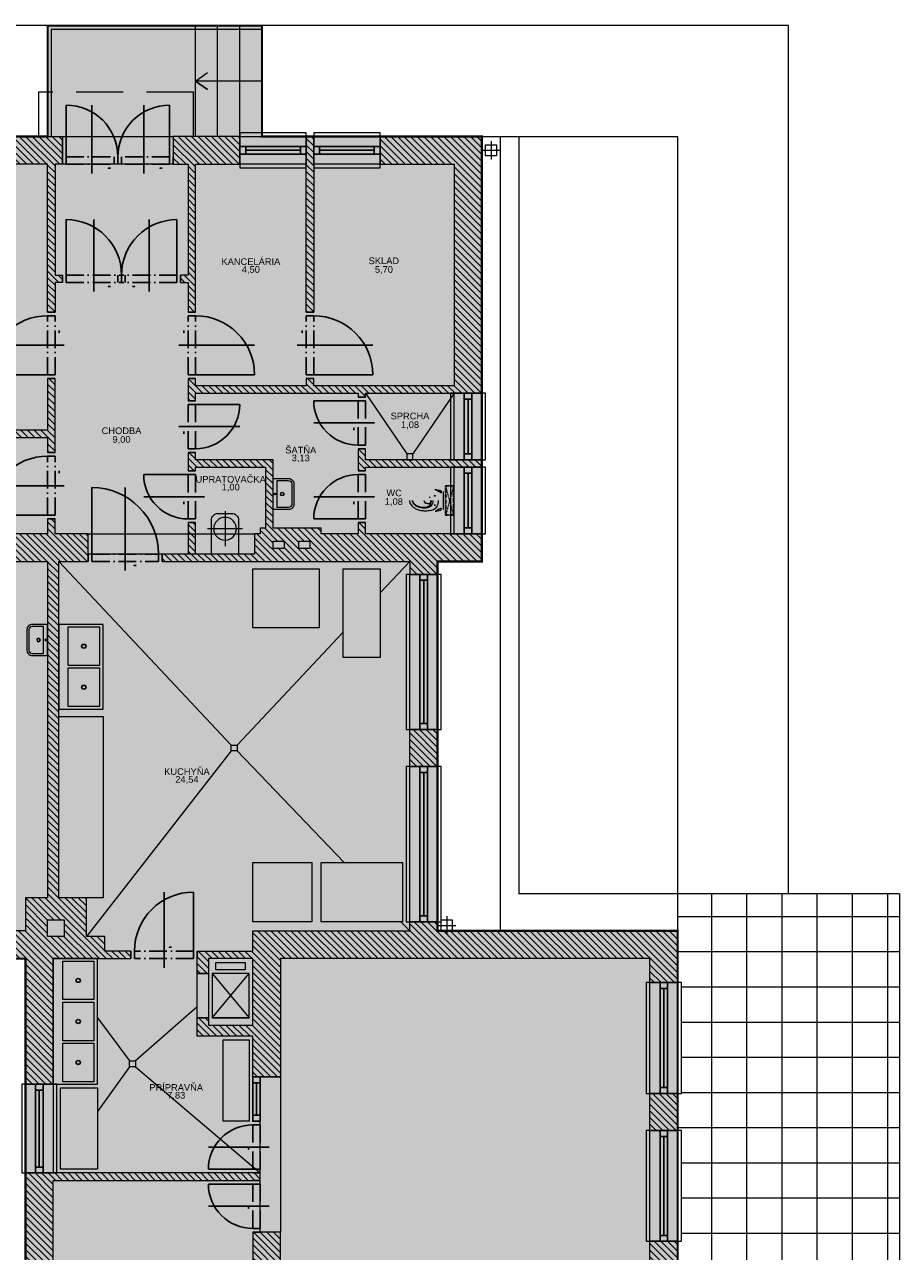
# Model space of a CAD drawing. Header units: millimetres. Extents: x 371321 to 690386, y -299082 to -101508.
# Tile 20 of 38: x 422388 to 434225, y -162139 to -145537. Entities that reach past the tile are written whole.
import ezdxf
from ezdxf.enums import TextEntityAlignment as Align

# ---------------------------------------------------------------- set-up
doc = ezdxf.new("R2010")
doc.units = ezdxf.units.MM
doc.header["$LTSCALE"] = 10
doc.header["$MEASUREMENT"] = 0
for name, pattern in [('ACAD_ISO03W100', [30, 12, -18]), ('ACAD_ISO10W100', [18, 12, -3, 0, -3]), ('DASHED', [19.05, 12.7, -6.35])]:
    doc.linetypes.add(name, pattern=pattern)
doc.layers.add('A47_ZARIADOVACKY_sanita', color=221, linetype='Continuous', lineweight=5)
doc.styles.add('ARIAL', font='arial.ttf')
doc.styles.add('ISOCP', font='isocp.shx', dxfattribs={"width": 0.9})

# ---------------------------------------------------------------- blocks, each defined once
blk = doc.blocks.new('*U19')
for points in [[(-1420, 0), (-1500, 0), (-1500, 100), (-1420, 100)], [(0, 0), (-80, 0), (-80, 100), (0, 100)]]:
    blk.add_lwpolyline(points, close=True)
for points in [[(-1420, 100), (-80, 100)], [(-1420, 50), (-80, 50)], [(-1420, 0), (-80, 0)]]:
    blk.add_lwpolyline(points)
blk = doc.blocks.new('*U14')
for points in [[(-1120, 0), (-1200, 0), (-1200, 100), (-1120, 100)], [(0, 0), (-80, 0), (-80, 100), (0, 100)]]:
    blk.add_lwpolyline(points, close=True)
for points in [[(-1120, 100), (-80, 100)], [(-1120, 50), (-80, 50)], [(-1120, 0), (-80, 0)]]:
    blk.add_lwpolyline(points)
blk = doc.blocks.new('*U8')
for p, q in [((0, 600), (0, 0)), ((300, -224), (300, 600)), ((-50, 0), (-50, -100)), ((0, 0), (0, -100)), ((600, 0), (600, -100)), ((650, 0), (650, -100))]:
    blk.add_line(p, q)
at = {"linetype": 'ACAD_ISO10W100', "ltscale": 2}
for p, q in [((0, 0), (600, 0)), ((0, -100), (600, -100))]:
    blk.add_line(p, q, dxfattribs=at)
blk.add_lwpolyline([(300, 55), (330, 55), (330, 55), (300, 55)], close=True)
blk.add_arc((0, 0), 600, 0, 90)
blk = doc.blocks.new('*U9')
for p, q in [((-300, -224), (-300, 600)), ((0, 600), (0, 0)), ((0, 0), (0, -100)), ((50, 0), (50, -100)), ((-650, 0), (-650, -100)), ((-600, 0), (-600, -100))]:
    blk.add_line(p, q)
at = {"linetype": 'ACAD_ISO10W100', "ltscale": 2}
for p, q in [((0, 0), (-600, 0)), ((0, -100), (-600, -100))]:
    blk.add_line(p, q, dxfattribs=at)
blk.add_lwpolyline([(-300, 55), (-270, 55), (-270, 55), (-300, 55)], close=True)
blk.add_arc((0, 0), 600, 90, 180)
blk = doc.blocks.new('*U27')
for points in [[(-820, 0), (-900, 0), (-900, 100), (-820, 100)], [(0, 0), (-80, 0), (-80, 100), (0, 100)]]:
    blk.add_lwpolyline(points, close=True)
for points in [[(-820, 100), (-80, 100)], [(-820, 50), (-80, 50)], [(-820, 0), (-80, 0)]]:
    blk.add_lwpolyline(points)
blk = doc.blocks.new('*U18')
for points in [[(-2020, 0), (-2100, 0), (-2100, 100), (-2020, 100)], [(0, 0), (-80, 0), (-80, 100), (0, 100)]]:
    blk.add_lwpolyline(points, close=True)
for points in [[(-2020, 100), (-80, 100)], [(-2020, 50), (-80, 50)], [(-2020, 0), (-80, 0)]]:
    blk.add_lwpolyline(points)
blk = doc.blocks.new('*U10')
for p, q in [((0, 800), (0, 0)), ((400, -224), (400, 800)), ((-50, 0), (-50, -100)), ((0, 0), (0, -100)), ((800, 0), (800, -100)), ((850, 0), (850, -100))]:
    blk.add_line(p, q)
at = {"linetype": 'ACAD_ISO10W100', "ltscale": 2}
for p, q in [((0, 0), (800, 0)), ((0, -100), (800, -100))]:
    blk.add_line(p, q, dxfattribs=at)
blk.add_lwpolyline([(300, 55), (330, 55), (330, 55), (300, 55)], close=True)
blk.add_arc((0, 0), 800, 0, 90)
blk = doc.blocks.new('*U28')
for p, q in [((-300, -224), (-300, 600)), ((0, 600), (0, 0)), ((0, 0), (0, -100)), ((50, 0), (50, -100)), ((-650, 0), (-650, -100)), ((-600, 0), (-600, -100))]:
    blk.add_line(p, q)
at = {"linetype": 'ACAD_ISO10W100', "ltscale": 2}
for p, q in [((0, 0), (-600, 0)), ((0, -100), (-600, -100))]:
    blk.add_line(p, q, dxfattribs=at)
blk.add_lwpolyline([(-400, 55), (-370, 55), (-370, 55), (-400, 55)], close=True)
blk.add_arc((0, 0), 600, 90, 180)
blk = doc.blocks.new('*U29')
for p, q in [((0, 600), (0, 0)), ((300, -224), (300, 600)), ((-50, 0), (-50, -100)), ((0, 0), (0, -100)), ((600, 0), (600, -100)), ((650, 0), (650, -100))]:
    blk.add_line(p, q)
at = {"linetype": 'ACAD_ISO10W100', "ltscale": 2}
for p, q in [((0, 0), (600, 0)), ((0, -100), (600, -100))]:
    blk.add_line(p, q, dxfattribs=at)
blk.add_lwpolyline([(200, 55), (230, 55), (230, 55), (200, 55)], close=True)
blk.add_arc((0, 0), 600, 0, 90)
blk = doc.blocks.new('*U30')
for p, q in [((-300, 224), (-300, -600)), ((-650, 0), (-650, 100)), ((-600, 0), (-600, 100)), ((0, 0), (0, 100)), ((0, -600), (0, 0)), ((50, 0), (50, 100))]:
    blk.add_line(p, q)
at = {"linetype": 'ACAD_ISO10W100', "ltscale": 2}
for p, q in [((0, 100), (-600, 100)), ((0, 0), (-600, 0))]:
    blk.add_line(p, q, dxfattribs=at)
blk.add_lwpolyline([(-400, 155), (-370, 155), (-370, 155), (-400, 155)], close=True)
blk.add_arc((0, 0), 600, 180, 270)
blk = doc.blocks.new('*U31')
for p, q in [((-300, -224), (-300, 600)), ((0, 600), (0, 0)), ((0, 0), (0, -100)), ((50, 0), (50, -100)), ((-650, 0), (-650, -100)), ((-600, 0), (-600, -100))]:
    blk.add_line(p, q)
at = {"linetype": 'ACAD_ISO10W100', "ltscale": 2}
for p, q in [((0, 0), (-600, 0)), ((0, -100), (-600, -100))]:
    blk.add_line(p, q, dxfattribs=at)
blk.add_lwpolyline([(-400, 55), (-370, 55), (-370, 55), (-400, 55)], close=True)
blk.add_arc((0, 0), 600, 90, 180)
blk = doc.blocks.new('*U32')
for p, q in [((-450, 224), (-450, -900)), ((-950, 0), (-950, 100)), ((-900, 0), (-900, 100)), ((0, 0), (0, 100)), ((0, -900), (0, 0)), ((50, 0), (50, 100))]:
    blk.add_line(p, q)
at = {"linetype": 'ACAD_ISO10W100', "ltscale": 2}
for p, q in [((0, 100), (-900, 100)), ((0, 0), (-900, 0))]:
    blk.add_line(p, q, dxfattribs=at)
blk.add_lwpolyline([(-600, 155), (-570, 155), (-570, 155), (-600, 155)], close=True)
blk.add_arc((0, 0), 900, 180, 270)
blk = doc.blocks.new('*U23')
for p, q in [((-400, 224), (-400, -800)), ((-850, 0), (-850, 100)), ((-800, 0), (-800, 100)), ((0, 0), (0, 100)), ((0, -800), (0, 0)), ((50, 0), (50, 100))]:
    blk.add_line(p, q)
at = {"linetype": 'ACAD_ISO10W100', "ltscale": 2}
for p, q in [((0, 100), (-800, 100)), ((0, 0), (-800, 0))]:
    blk.add_line(p, q, dxfattribs=at)
blk.add_lwpolyline([(-600, 155), (-570, 155), (-570, 155), (-600, 155)], close=True)
blk.add_arc((0, 0), 800, 180, 270)
blk = doc.blocks.new('*U35')
for p, q in [((-375, 224), (-375, -750)), ((-800, 0), (-800, 100)), ((-750, 0), (-750, 100)), ((0, 0), (0, 100)), ((0, -750), (0, 0)), ((50, 0), (50, 100))]:
    blk.add_line(p, q)
at = {"linetype": 'ACAD_ISO10W100', "ltscale": 2}
for p, q in [((0, 100), (-750, 100)), ((0, 0), (-750, 0))]:
    blk.add_line(p, q, dxfattribs=at)
blk.add_lwpolyline([(-600, 155), (-570, 155), (-570, 155), (-600, 155)], close=True)
blk.add_arc((0, 0), 750, 180, 270)
blk = doc.blocks.new('*U36')
for p, q in [((-350, 224), (-350, -700)), ((-750, 0), (-750, 100)), ((-700, 0), (-700, 100)), ((0, 0), (0, 100)), ((0, -700), (0, 0)), ((50, 0), (50, 100))]:
    blk.add_line(p, q)
at = {"linetype": 'ACAD_ISO10W100', "ltscale": 2}
for p, q in [((0, 100), (-700, 100)), ((0, 0), (-700, 0))]:
    blk.add_line(p, q, dxfattribs=at)
blk.add_lwpolyline([(-600, 155), (-570, 155), (-570, 155), (-600, 155)], close=True)
blk.add_arc((0, 0), 700, 180, 270)
blk = doc.blocks.new('*U37')
for p, q in [((350, 224), (350, -700)), ((-50, 0), (-50, 100)), ((0, 0), (0, 100)), ((0, -700), (0, 0)), ((700, 0), (700, 100)), ((750, 0), (750, 100))]:
    blk.add_line(p, q)
at = {"linetype": 'ACAD_ISO10W100', "ltscale": 2}
for p, q in [((0, 100), (700, 100)), ((0, 0), (700, 0))]:
    blk.add_line(p, q, dxfattribs=at)
blk.add_lwpolyline([(100, 155), (130, 155), (130, 155), (100, 155)], close=True)
blk.add_arc((0, 0), 700, 270, 0)
blk = doc.blocks.new('*U34')
for points in [[(-520, 0), (-600, 0), (-600, 100), (-520, 100)], [(0, 0), (-80, 0), (-80, 100), (0, 100)]]:
    blk.add_lwpolyline(points, close=True)
for points in [[(-520, 100), (-80, 100)], [(-520, 50), (-80, 50)], [(-520, 0), (-80, 0)]]:
    blk.add_lwpolyline(points)
blk = doc.blocks.new('Popis miestnosti')
at = {"ltscale": 30, "style": 'ARIAL'}
blk.add_attdef('CISLO', text='', height=180, dxfattribs=at).set_placement((0, -120), align=Align.MIDDLE)
at = {"ltscale": 30, "style": 'ISOCP', "width": 0.9}
for tag, p in [('MIESTNOST', (0, -308)), ('PLOCHA', (0, -433))]:
    blk.add_attdef(tag, text='', height=90, dxfattribs=at).set_placement(p, align=Align.MIDDLE)
blk = doc.blocks.new('upr')
at = {"layer": 'A47_ZARIADOVACKY_sanita', "ltscale": 30}
for p, q in [((82484, 193704), (82484, 193231)), ((82248, 193468), (82721, 193468))]:
    blk.add_line(p, q, dxfattribs=at)
blk.add_lwpolyline([(82668, 193126), (82668, 193585, 0.414214), (82576, 193676), (82393, 193676, 0.414214), (82301, 193585), (82301, 193126)], format="xyb", close=True, dxfattribs=at)
blk.add_circle((82484, 193468), 154, dxfattribs=at)
blk = doc.blocks.new('wc ONE all')
at = {"layer": 'A47_ZARIADOVACKY_sanita', "linetype": 'ACAD_ISO03W100', "ltscale": 0.05}
for p, q in [((140, 240), (10, -240)), ((140, -240), (10, 240))]:
    blk.add_line(p, q, dxfattribs=at)
at = {"layer": 'A47_ZARIADOVACKY_sanita'}
for p, q in [((-255.890457, 52.606141), (-273.256073, 52.603425)), ((-165.122986, 77.437424), (-187.622986, 77.437424)), ((-176.372986, 88.687424), (-176.372986, 66.187424)), ((-70.130188, 161.54052), (-70.130188, 133.461586)), ((-70.130188, 161.54052), (-70.130188, 133.461586)), ((-30, -150.59272), (-30, 150.59272)), ((-255.890457, -52.606123), (-273.256073, -52.603403)), ((-255.890457, -52.606123), (-273.256073, -52.603403)), ((-165.122986, -77.437408), (-187.622986, -77.437408)), ((-176.372986, -66.187408), (-176.372986, -88.687408)), ((-70.130188, -161.540504), (-70.130188, -133.46157))]:
    blk.add_line(p, q, dxfattribs=at)
at = {"layer": 'A47_ZARIADOVACKY_sanita', "linetype": 'ACAD_ISO03W100', "ltscale": 0.06}
blk.add_lwpolyline([(0, -250), (150, -250), (150, 250), (0, 250)], close=True, dxfattribs=at)
at = {"layer": 'A47_ZARIADOVACKY_sanita', "linetype": 'ACAD_ISO03W100', "ltscale": 0.04}
blk.add_lwpolyline([(10, -240), (140, -240), (140, 240), (10, 240)], close=True, dxfattribs=at)
at = {"layer": 'A47_ZARIADOVACKY_sanita'}
for points in [[(-170.130188, 182.158577), (-169.027237, 183.049736), (-165.858551, 183.308434), (-160.843307, 183.002297), (-154.212585, 182.18322)], [(-169.317169, 180.879052), (-169.766373, 181.355523), (-170.03862, 181.782616), (-170.130188, 182.158577)], [(-154.212585, 173.107384), (-160.998886, 176.052803), (-166.16156, 178.703011), (-169.317169, 180.879052)], [(-154.212585, 182.18322), (-129.738174, 178.040169), (-104.034531, 172.450417), (-77.955353, 165.231011)], [(-77.955353, 133.308831), (-103.347336, 148.648583), (-129.032776, 161.976204), (-154.212585, 173.107384)], [(-70.130188, 161.54052), (-71.249313, 162.546059), (-74.141067, 163.888787), (-78.130188, 165.285729)], [(-78.130188, 133.423409), (-77.846924, 133.238961), (-77.56105, 133.059166), (-77.272797, 132.884453)], [(-77.272797, 132.884453), (-73.556702, 131.327004), (-71.048752, 131.57444), (-70.130188, 133.461586)], [(-169.317169, -180.879036), (-169.766373, -181.355491), (-170.03862, -181.782585), (-170.130188, -182.158561)], [(-170.130188, -182.158561), (-169.027237, -183.049705), (-165.858551, -183.308418), (-160.843307, -183.002265), (-154.212585, -182.183204)], [(-154.212585, -173.107368), (-160.998886, -176.052787), (-166.16156, -178.702995), (-169.317169, -180.879036)], [(-77.955353, -133.308815), (-103.347336, -148.648567), (-129.032776, -161.976188), (-154.212585, -173.107368)], [(-154.212585, -182.183204), (-129.738174, -178.040153), (-104.034531, -172.450386), (-77.955353, -165.230995)], [(-78.130188, -133.423393), (-77.846924, -133.238937), (-77.56105, -133.059143), (-77.272797, -132.884437)], [(-70.130188, -161.540504), (-71.249313, -162.546043), (-74.141067, -163.888771), (-78.130188, -165.285713)], [(-77.272797, -132.884437), (-73.556702, -131.32698), (-71.048752, -131.574417), (-70.130188, -133.46157)]]:
    blk.add_lwpolyline(points, dxfattribs=at)
blk.add_circle((-176.372986, 77.437424), 7.5, dxfattribs=at)
for centre, radius, start, end in [((-316.598633, 0.00001), 43.942142, 179.9999960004, 230.6836779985), ((-316.598633, 0.00001), 43.942142, 179.9999960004, 230.6836779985), ((-480.153778, 0.00001), 236.657623, 348.7506870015, 0.0000000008), ((-480.153778, 0.00001), 236.657623, 348.7506870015, 0.0000000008), ((-358.416656, 0.00001), 127.985931, 343.4479829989, 0.0000000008), ((-492.211365, 0.000012), 113.878433, 180.0000909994, 212.1136400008), ((-424.078278, 42.762307), 194.319336, 212.1136400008, 233.1234399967), ((-492.211365, 0.000012), 68.878433, 180.0001019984, 212.1136739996), ((-492.211365, 0.000012), 61.33696, 180.0000679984, 212.1136669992), ((-424.078278, 42.762314), 149.319321, 212.1136510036, 233.1234399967), ((-424.078278, 42.762307), 141.777832, 212.1136470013, 233.1234360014), ((-377.183289, 105.273705), 272.465393, 233.1232069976, 244.0386580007), ((-377.183289, 105.273705), 272.465393, 233.1232069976, 244.0386580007), ((-377.183289, 105.273705), 227.465393, 233.1231919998, 253.6242679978), ((-377.183289, 105.273705), 219.923935, 233.1233899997, 239.863861), ((-352.092804, 156.805214), 329.780609, 244.0386730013, 266.1574330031), ((-365.016876, 149.546929), 264.580261, 242.3995440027, 272.4943159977), ((-356.918121, 174.236824), 299.34436, 253.6242600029, 276.5919039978), ((-324.683838, 564.887825), 738.782654, 266.1574169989, 269.0544279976), ((-361.03421, 58.12352), 173.070129, 272.4944529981, 288.0508580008), ((-299.81842, 20.48948), 70.426003, 230.6835779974, 258.5331500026), ((-299.81842, 20.48948), 70.425995, 230.6836009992, 258.533173), ((-328.631378, 325.698098), 499.560364, 269.0544279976, 280.2865450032), ((-328.631378, 325.698098), 499.560364, 269.0544279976, 280.2865450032), ((-344.885834, 70.117035), 194.531693, 276.5919270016, 293.1559749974), ((-273.256073, 151.436394), 204.039795, 258.5331340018, 269.9999010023), ((-273.256073, 151.436394), 204.039795, 258.5331340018, 269.9999010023), ((-345.923889, 11.758568), 124.305099, 288.0507199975, 306.571465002), ((-331.199036, -8.089084), 99.591743, 306.5715329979, 343.4480290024), ((-308.230347, -15.588206), 101.316711, 293.156075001, 341.7274019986), ((-255.889206, -44.606123), 8.000015, 269.9909969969, 348.7507319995), ((-255.889206, -44.606123), 8.000015, 269.9910129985, 348.7507319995), ((-276.263809, 37.155526), 206.304169, 280.2866589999, 295.085709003), ((-355.44046, 0.000006), 151.033783, 341.7273710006, 359.9999849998), ((-237.697922, -45.227571), 115.340988, 295.0856630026, 326.1162410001), ((-269.672165, -23.75494), 153.856232, 326.1162410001, 345.8050539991), ((-363.768982, 0.046383), 250.916595, 345.8050539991, 359.9893950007)]:
    blk.add_arc(centre, radius, start, end, dxfattribs=at)
blk = doc.blocks.new('ghjm')
at = {"layer": 'A47_ZARIADOVACKY_sanita', "ltscale": 30}
for points in [[(181596, -1340), (181596, -920), (181806, -920, -0.414214), (181876, -990), (181876, -1270, -0.414214), (181806, -1340)], [(181652, -1312), (181652, -948), (181806, -948, -0.414214), (181848, -990), (181848, -1270, -0.414214), (181806, -1312)]]:
    blk.add_lwpolyline(points, format="xyb", close=True, dxfattribs=at)
at = {"layer": 'A47_ZARIADOVACKY_sanita'}
for centre, radius in [((181624, -1130), 10), ((181719, -1130), 25), ((181719, -1130), 20)]:
    blk.add_circle(centre, radius, dxfattribs=at)
blk = doc.blocks.new('Podklad')
at = {"lineweight": 0}
h = blk.add_hatch(dxfattribs=at)
h.set_pattern_fill('DOTS', color=252, scale=120, angle=321)
h.set_pattern_definition([(321, (0, 0), (193.90869, 88.10354), [0, -190.5])])
h.paths.add_polyline_path([(427750, -184227), (427750, -182452), (427150, -182452), (427150, -181152), (431225, -181152), (431225, -157802), (427975, -157802), (427975, -152802), (428575, -152802), (428575, -147052), (425600, -147052), (425600, -145552), (422700, -145552), (422700, -147052), (418825, -147052), (418825, -145802), (414875, -145802), (414875, -147052), (414375, -147052), (414375, -147427), (414625, -147427), (414625, -152802), (415575, -152802), (415575, -157802), (414375, -157802), (414375, -158177), (422400, -158177), (422400, -184227)])
h = blk.add_hatch(dxfattribs=at)
h.set_pattern_fill('ANSI31', color=252, scale=20, angle=270)
h.set_pattern_definition([(315, (634090.826, 414370.15), (44.9012806, 44.9012806), [])])
h.paths.add_polyline_path([(428575, -150527), (428575, -147052), (427200, -147052), (427200, -147427), (428200, -147427), (428200, -150427), (426300, -150427), (426300, -150327), (426200, -150327), (426200, -150427), (424700, -150427), (424700, -150327), (424600, -150327), (424600, -150627), (424700, -150627), (424700, -150527), (426900, -150527), (426900, -150577), (427000, -150577), (427000, -150527)])
h.paths.add_polyline_path([(428575, -151527), (428575, -151427), (428200, -151427), (427000, -151427), (427000, -151277), (426900, -151277), (426900, -151577), (427000, -151577), (427000, -151527)])
h.paths.add_polyline_path([(427975, -152977), (427975, -152802), (428575, -152802), (428575, -152427), (428200, -152427), (427000, -152427), (427000, -152277), (426900, -152277), (426900, -152427), (426400, -152427), (426400, -152352), (425750, -152352), (425750, -151427), (424700, -151427), (424700, -151327), (424600, -151327), (424600, -151577), (424700, -151577), (424700, -151527), (425650, -151527), (425650, -152352), (425575, -152352), (425575, -152427), (425500, -152427), (425500, -152702), (424700, -152702), (424700, -152277), (424600, -152277), (424600, -152702), (424250, -152702), (424250, -152802), (427600, -152802), (427600, -152977)])
h.paths.add_polyline_path([(426250, -152627), (426100, -152627), (426100, -152527), (426250, -152527)], flags=16)
h.paths.add_polyline_path([(425900, -152627), (425750, -152627), (425750, -152527), (425900, -152527)], flags=16)
h.paths.add_polyline_path([(427975, -155577), (427975, -155077), (427600, -155077), (427600, -155577)])
h.paths.add_polyline_path([(426300, -149427), (426300, -147052), (426200, -147052), (426200, -147427), (426200, -149427)], flags=17)
h.paths.add_polyline_path([(425300, -147427), (425300, -147052), (424400, -147052), (424400, -147427), (424600, -147427), (424600, -148927), (424500, -148927), (424500, -149027), (424600, -149027), (424600, -149427), (424700, -149427), (424700, -147427)])
h.paths.add_polyline_path([(422800, -151327), (422800, -150327), (422700, -150327), (422700, -151027), (421100, -151027), (421100, -147052), (421000, -147052), (421000, -147427), (421000, -151027), (420800, -151027), (420800, -151127), (422700, -151127), (422700, -151327)])
h.paths.add_polyline_path([(422700, -147427), (422700, -149427), (422800, -149427), (422800, -149027), (422900, -149027), (422900, -148927), (422800, -148927), (422800, -147427), (422900, -147427), (422900, -147327), (422900, -147052), (422000, -147052), (422000, -147427)])
h.paths.add_polyline_path([(418900, -147427), (418900, -148927), (419000, -148927), (419000, -147427), (420100, -147427), (420100, -147052), (414375, -147052), (414375, -147427), (414625, -147427), (414625, -152802), (415000, -152802), (415000, -152427), (415000, -150127), (415250, -150127), (415250, -149827), (415000, -149827), (415000, -147427), (417300, -147427), (417300, -148927), (417400, -148927), (417400, -147427)])
h.paths.add_polyline_path([(416500, -150127), (416500, -150377), (416800, -150377), (416800, -150127), (416900, -150127), (416900, -150027), (416700, -150027), (416700, -149927), (416800, -149927), (418900, -149927), (418900, -151027), (418750, -151027), (418750, -151127), (419900, -151127), (419900, -151027), (419000, -151027), (419000, -149827), (418900, -149827), (416150, -149827), (416150, -150127)], flags=17)
h.paths.add_polyline_path([(416750, -151227), (416750, -151127), (418050, -151127), (418050, -151027), (416750, -151027), (416750, -150977), (416500, -150977), (416500, -151227), (416600, -151227)], flags=17)
h.paths.add_polyline_path([(419900, -152802), (419900, -152702), (419900, -152427), (418700, -152427), (418700, -152702), (418100, -152702), (418100, -152427), (418000, -152427), (418000, -152702), (416600, -152702), (416600, -152127), (416500, -152127), (416500, -152427), (415575, -152427), (415575, -152802)])
h.paths.add_polyline_path([(417700, -158177), (417700, -157802), (415950, -157802), (415950, -154302), (415850, -154302), (415575, -154302), (415575, -157802), (414375, -157802), (414375, -158177)])
h.paths.add_polyline_path([(419900, -158177), (419900, -157802), (419900, -154802), (419600, -154802), (419600, -158177)])
h.paths.add_polyline_path([(418700, -158177), (418700, -157802), (418600, -157802), (418600, -158177)])
h.paths.add_polyline_path([(420900, -158177), (420900, -157802), (420800, -157802), (420800, -158177)])
h = blk.add_hatch(dxfattribs=at)
h.set_pattern_fill('ANSI31', color=252, scale=20, angle=270)
h.set_pattern_definition([(315, (634090.826, 364820.15), (44.9012806, 44.9012806), [])])
h.paths.add_polyline_path([(422925, -157877), (422700, -157877), (422700, -157652), (422925, -157652)], flags=16)
h.paths.add_polyline_path([(431225, -160502), (431225, -160002), (430850, -160002), (430850, -160502)])
h.paths.add_polyline_path([(431225, -162502), (431225, -162002), (430850, -162002), (430850, -162502)])
h.paths.add_polyline_path([(431225, -164502), (431225, -164002), (430850, -164002), (430850, -164502)])
h.paths.add_polyline_path([(431225, -166502), (431225, -166002), (430850, -166002), (430850, -166172), (429850, -166172), (429850, -166272), (430850, -166272), (430850, -166502)])
h.paths.add_polyline_path([(431225, -168502), (431225, -168002), (430850, -168002), (430850, -168502)])
h.paths.add_polyline_path([(431225, -170502), (431225, -170002), (430850, -170002), (430850, -170502)])
h.paths.add_polyline_path([(431225, -172502), (431225, -172002), (430850, -172002), (430850, -172502)])
h.paths.add_polyline_path([(431225, -174502), (431225, -174002), (430850, -174002), (430850, -174502)])
h.paths.add_polyline_path([(431225, -176477), (431225, -176002), (430850, -176002), (430850, -176177), (430750, -176177), (430750, -176277), (430850, -176277), (430850, -176477)])
h.paths.add_polyline_path([(431225, -178552), (431225, -177977), (430800, -177977), (427750, -177977), (427750, -177927), (427650, -177927), (427650, -177977), (426450, -177977), (426450, -177927), (426350, -177927), (426350, -177977), (426350, -178277), (430850, -178277), (430850, -178552)])
h.paths.add_polyline_path([(431225, -181152), (431225, -180652), (430850, -180652), (430850, -180777), (426450, -180777), (426450, -181002), (425850, -181002), (425850, -180777), (425475, -180777), (425475, -181152), (425850, -181152)])
h.paths.add_polyline_path([(422775, -179307), (423975, -179307), (423975, -179652), (424075, -179652), (424075, -177552), (423975, -177552), (423975, -179207), (422775, -179207), (422775, -179072), (422400, -179072), (422400, -179307)])
h.paths.add_polyline_path([(422775, -177872), (422775, -176772), (423975, -176772), (423975, -176852), (424075, -176852), (424075, -176772), (424175, -176772), (424175, -176672), (422775, -176672), (422400, -176672), (422400, -177872)])
h.paths.add_polyline_path([(422775, -175472), (422775, -174272), (422400, -174272), (422400, -175472)])
h.paths.add_polyline_path([(422775, -173072), (422775, -172572), (422400, -172572), (422400, -173072)])
h.paths.add_polyline_path([(422400, -169672), (424225, -169672), (424225, -169572), (422775, -169572), (422775, -169172), (422400, -169172)])
h.paths.add_polyline_path([(422775, -167972), (424175, -167972), (424175, -167874), (422825, -167869), (422825, -167472), (422400, -167472), (422400, -167972)])
h.paths.add_polyline_path([(422775, -166272), (423725, -166272), (423725, -166172), (423475, -166172), (423475, -165577), (423375, -165577), (423375, -166172), (422775, -166172), (422775, -165107), (422400, -165107), (422400, -166272)])
h.paths.add_polyline_path([(422775, -163907), (422775, -163577), (423375, -163577), (423375, -164377), (423475, -164377), (423475, -163577), (424075, -163577), (424075, -164377), (424175, -164377), (424175, -163577), (424775, -163577), (424775, -164377), (424875, -164377), (424875, -163577), (425475, -163577), (425475, -166172), (424875, -166172), (424875, -165477), (424775, -165477), (424775, -166172), (424625, -166172), (424625, -166272), (425475, -166272), (425475, -167527), (425575, -167527), (425575, -166272), (426850, -166272), (426850, -166172), (425850, -166172), (425850, -165177), (425575, -165177), (425575, -163077), (425850, -163077), (425850, -161877), (425475, -161877), (425475, -163477), (422400, -163477), (422400, -163907)])
h.paths.add_polyline_path([(422775, -162277), (422775, -161177), (425575, -161177), (425575, -161077), (425475, -161077), (422400, -161077), (422400, -162277)])
h.paths.add_polyline_path([(425850, -169677), (425850, -168477), (425575, -168477), (425575, -168427), (425475, -168427), (425475, -169572), (425125, -169572), (425125, -169672), (425475, -169672), (425475, -170727), (425575, -170727), (425575, -169677)])
h.paths.add_polyline_path([(425850, -172977), (425850, -171777), (425575, -171777), (425575, -171727), (425475, -171727), (425475, -176672), (425175, -176672), (425175, -176772), (426350, -176772), (426350, -177027), (426450, -177027), (426450, -176277), (426500, -176277), (426500, -176177), (425850, -176177), (425850, -175077), (425575, -175077), (425575, -172977)])
h.paths.add_polyline_path([(427650, -176277), (427650, -177027), (427750, -177027), (427750, -176177), (427400, -176177), (427400, -176277)])
h.paths.add_polyline_path([(424725, -158077), (424725, -158377), (424875, -158377), (424875, -158177), (425475, -158177), (425475, -159077), (424875, -159077), (424875, -158977), (424725, -158977), (424725, -159227), (425475, -159227), (425475, -159777), (425850, -159777), (425850, -158177), (430850, -158177), (430850, -158502), (431225, -158502), (431225, -157802), (427975, -157802), (427975, -157677), (427600, -157677), (427600, -157802), (425475, -157802), (425475, -158077)])
h.paths.add_polyline_path([(423825, -158177), (423825, -158077), (423475, -158077), (423475, -157877), (423225, -157877), (423225, -157352), (422850, -157352), (422850, -152802), (423250, -152802), (423250, -152427), (422800, -152427), (422800, -152227), (422700, -152227), (422700, -152427), (422050, -152427), (422050, -152702), (421350, -152702), (421350, -152427), (421250, -152427), (421250, -152702), (420800, -152702), (420800, -152802), (422700, -152802), (422700, -157352), (422400, -157352), (422400, -157802), (421800, -157802), (421800, -158177), (422400, -158177), (422400, -159877), (422775, -159877), (422775, -158177)])
h.paths.add_polyline_path([(422400, -183552), (422400, -182352), (422775, -182352), (422775, -181152), (423125, -181152), (423125, -180927), (423625, -180927), (423625, -181152), (424075, -181152), (424075, -180352), (423975, -180352), (423975, -180777), (422775, -180777), (422775, -179307), (422400, -179307), (422400, -184227), (426450, -184227), (426450, -183852), (422775, -183852), (422775, -183552)])
h = blk.add_hatch(dxfattribs=at)
h.set_pattern_fill('NET', color=252, scale=150, angle=270)
h.set_pattern_definition([(270, (634090.83, 414370.15), (476.25, -9e-14), []), (0, (634090.83, 414370.15), (1e-13, 476.25), [])])
h.paths.add_polyline_path([(434225, -186227), (434225, -157302), (431225, -157302), (431225, -157802), (431225, -158502), (431275, -158502), (431275, -160002), (431225, -160002), (431225, -160502), (431275, -160502), (431275, -162002), (431225, -162002), (431225, -162502), (431275, -162502), (431275, -164002), (431225, -164002), (431225, -164502), (431275, -164502), (431275, -166002), (431225, -166002), (431225, -166502), (431275, -166502), (431275, -168002), (431225, -168002), (431225, -168502), (431275, -168502), (431275, -170002), (431225, -170002), (431225, -170502), (431275, -170502), (431275, -172002), (431225, -172002), (431225, -172502), (431275, -172502), (431275, -174002), (431225, -174002), (431225, -174502), (431225, -176002), (431225, -176477), (431275, -176477), (431275, -177977), (431225, -177977), (431225, -178552), (431275, -178552), (431275, -180652), (431225, -180652), (431225, -181152), (434225, -181152), (434225, -184227), (432825, -184227), (432825, -182752), (431225, -182752), (431225, -182452), (427750, -182452), (427750, -183852), (427750, -184227), (426600, -184227), (422400, -184227), (421400, -184227), (421400, -184277), (420200, -184277), (420200, -184227), (419800, -184227), (419800, -184277), (418600, -184277), (418600, -184227), (417100, -184227), (417100, -184277), (415600, -184277), (415600, -184227), (415200, -184227), (415200, -184277), (413700, -184277), (413700, -184227), (413300, -184227), (413300, -184277), (411800, -184277), (411800, -184227), (411400, -184227), (411400, -184277), (409900, -184277), (409900, -184227), (409500, -184227), (409500, -184277), (408000, -184277), (408000, -184227), (403485, -184227), (403485, -186227)])
at = {"color": 252, "lineweight": 0}
for p, q in [((432725, -145552), (405222, -145552)), ((422700, -145552), (422700, -147052)), ((424700, -147052), (424700, -145552)), ((425000, -147052), (425000, -145552)), ((425300, -147052), (425300, -145552)), ((425600, -147052), (425600, -145552)), ((432725, -157302), (432725, -145552)), ((428575, -147052), (431225, -147052)), ((428825, -147052), (428825, -157802)), ((429075, -147052), (429075, -157302)), ((431225, -157802), (431225, -147052)), ((428575, -147239), (428825, -147239)), ((428700, -147114), (428700, -147364)), ((434225, -157302), (429075, -157302)), ((434225, -157302), (434225, -186227)), ((428100, -157602), (428100, -157852)), ((427975, -157727), (428225, -157727))]:
    blk.add_line(p, q, dxfattribs=at)
at = {"color": 252, "lineweight": 0, "ltscale": 5}
for p, q in [((427000, -150527), (427560, -151347)), ((428200, -150527), (427640, -151347)), ((422850, -152802), (425185, -155287)), ((427600, -152802), (427200, -153228)), ((426700, -153760), (425265, -155287)), ((425185, -155367), (423225, -157877)), ((425265, -155367), (426713, -156877)), ((427481, -157677), (427600, -157802)), ((424725, -158831), (423890, -159561)), ((423375, -158979), (423810, -159561)), ((423810, -159641), (423375, -160244)), ((423890, -159641), (425575, -161077))]:
    blk.add_line(p, q, dxfattribs=at)
at = {"color": 252, "lineweight": 0, "const_width": 30, "elevation": 30}
for points in [[(414375, -158177), (422400, -158177), (422400, -184227)], [(431225, -181152), (431225, -157802), (427975, -157802), (427975, -152802), (428575, -152802), (428575, -147052), (425600, -147052), (425600, -145552), (422700, -145552), (422700, -147052), (419025, -147052), (419025, -145552), (414625, -145552), (414625, -147052), (414375, -147052), (414375, -147427), (414625, -147427), (414625, -152802), (415575, -152802), (415575, -157802), (414375, -157802), (414375, -158177)]]:
    blk.add_lwpolyline(points, dxfattribs=at)
at = {"color": 252, "lineweight": 0}
for points in [[(427750, -181152), (431225, -181152), (431225, -157802), (427975, -157802), (427975, -152802), (428575, -152802), (428575, -147052), (425600, -147052), (425600, -145552), (422700, -145552), (422700, -147052), (418825, -147052), (418825, -145802), (414875, -145802), (414875, -147052), (414375, -147052)], [(425600, -145552), (425600, -145602), (422750, -145602), (422750, -147052)], [(425600, -146302), (424700, -146302), (424864, -146417), (424700, -146302), (424864, -146187)], [(414375, -147052), (414375, -147427), (414625, -147427), (414625, -152802), (415575, -152802), (415575, -157802), (414375, -157802), (414375, -158177), (422400, -158177), (422400, -184227), (427750, -184227), (427750, -182452)], [(421000, -147052), (421000, -151027), (420800, -151027), (420800, -151127), (422700, -151127), (422700, -151327), (422800, -151327), (422800, -150327), (422700, -150327), (422700, -151027), (421100, -151027), (421100, -147052), (421000, -147052)], [(422900, -147052), (422900, -147427), (422800, -147427), (422800, -148927), (422900, -148927), (422900, -149027), (422800, -149027), (422800, -149427), (422700, -149427), (422700, -147427), (422000, -147427), (422000, -147052), (422900, -147052)], [(424400, -147052), (424400, -147427), (424600, -147427), (424600, -148927), (424500, -148927), (424500, -149027), (424600, -149027), (424600, -149427), (424700, -149427), (424700, -147427), (425300, -147427), (425300, -147052), (424400, -147052)], [(424700, -150327), (424600, -150327), (424600, -150627), (424700, -150627), (424700, -150527), (426900, -150527), (426900, -150577), (427000, -150577), (427000, -150527), (428575, -150527), (428575, -147052), (427200, -147052), (427200, -147427), (428200, -147427), (428200, -150427), (426300, -150427), (426300, -150327), (426200, -150327), (426200, -150427), (424700, -150427), (424700, -150327)], [(424600, -151327), (424600, -151577), (424700, -151577), (424700, -151527), (425650, -151527), (425650, -152352), (425575, -152352), (425575, -152427), (425500, -152427), (425500, -152702), (424700, -152702), (424700, -152277), (424600, -152277), (424600, -152702), (424250, -152702), (424250, -152802), (427600, -152802), (427600, -152977), (427975, -152977), (427975, -152802), (428575, -152802), (428575, -152427), (427000, -152427), (427000, -152277), (426900, -152277), (426900, -152427), (426400, -152427), (426400, -152352), (425750, -152352), (425750, -151427), (424700, -151427), (424700, -151327), (424600, -151327)], [(426900, -151277), (426900, -151577), (427000, -151577), (427000, -151527), (428575, -151527), (428575, -151427), (427000, -151427), (427000, -151277), (426900, -151277)], [(422400, -158177), (422400, -159877), (422775, -159877), (422775, -158177), (423825, -158177), (423825, -158077), (423475, -158077), (423475, -157877), (423225, -157877), (423225, -157352), (422850, -157352), (422850, -152802), (423250, -152802), (423250, -152427), (422800, -152427), (422800, -152227), (422700, -152227), (422700, -152427), (422050, -152427)], [(420800, -152802), (422700, -152802), (422700, -157352), (422400, -157352), (422400, -157802), (421800, -157802)], [(421800, -158177), (422400, -158177)], [(431225, -157802), (431225, -158502), (430850, -158502), (430850, -158177), (425850, -158177), (425850, -159777), (425575, -159777), (425475, -159777), (425475, -159227), (424725, -159227), (424725, -158977), (424875, -158977), (424875, -159077), (425475, -159077), (425475, -158177), (424875, -158177), (424875, -158377), (424725, -158377), (424725, -158077), (425475, -158077), (425475, -157802), (427600, -157802), (427600, -157677), (427975, -157677), (427975, -157802), (431225, -157802)], [(424925, -158377), (424925, -158977), (425425, -158977), (425425, -158377), (424925, -158377), (425425, -158977), (424925, -158977), (425425, -158377)], [(424925, -158377), (424925, -158977), (425425, -158977), (425425, -158377), (424925, -158377), (425425, -158977), (424925, -158977), (425425, -158377)], [(422400, -161077), (422400, -162277), (422775, -162277), (422775, -161177), (425575, -161177), (425575, -161077), (422400, -161077)], [(425850, -163077), (425850, -161877), (425475, -161877), (425475, -163477)]]:
    blk.add_lwpolyline(points, dxfattribs=at)
at = {"color": 252, "linetype": 'DASHED', "lineweight": 0, "ltscale": 5}
blk.add_lwpolyline([(424675, -147052), (424675, -146452), (422575, -146452), (422575, -147052)], dxfattribs=at)
at = {"color": 252, "lineweight": 0}
for points in [[(424400, -147427), (422900, -147427), (422900, -147052), (424400, -147052)], [(426200, -147002), (425300, -147002), (425300, -147477), (426200, -147477)], [(426200, -147427), (425300, -147427), (425300, -147052), (426200, -147052)], [(426300, -147052), (426300, -149427), (426200, -149427), (426200, -147052)], [(427200, -147002), (426300, -147002), (426300, -147477), (427200, -147477)], [(427200, -147427), (426300, -147427), (426300, -147052), (427200, -147052)], [(428775, -147164), (428775, -147314), (428625, -147314), (428625, -147164)], [(428625, -151427), (428625, -150527), (428150, -150527), (428150, -151427)], [(428200, -151427), (428200, -150527), (428575, -150527), (428575, -151427)], [(428625, -152427), (428625, -151527), (428150, -151527), (428150, -152427)], [(428200, -152427), (428200, -151527), (428575, -151527), (428575, -152427)], [(425500, -152427), (425500, -152702), (423250, -152702), (423250, -152427)], [(425750, -152527), (425900, -152527), (425900, -152627), (425750, -152627)], [(426100, -152527), (426250, -152527), (426250, -152627), (426100, -152627)], [(426375, -152902), (426375, -153702), (425475, -153702), (425475, -152902)], [(427200, -152902), (427200, -154102), (426700, -154102), (426700, -152902)], [(428025, -155077), (428025, -152977), (427550, -152977), (427550, -155077)], [(427975, -152977), (427975, -155077), (427600, -155077), (427600, -152977)], [(423450, -154799), (423450, -153654), (422850, -153654), (422850, -154799)], [(423400, -153689), (423400, -154209), (422980, -154209), (422980, -153689)], [(423400, -154244), (423400, -154764), (422980, -154764), (422980, -154244)], [(423450, -154899), (423450, -157352), (422850, -157352), (422850, -154899)], [(427975, -155077), (427975, -155577), (427600, -155577), (427600, -155077)], [(428025, -157677), (428025, -155577), (427550, -155577), (427550, -157677)], [(427975, -155577), (427975, -157677), (427600, -157677), (427600, -155577)], [(426275, -156877), (426275, -157677), (425475, -157677), (425475, -156877)], [(427500, -156877), (427500, -157677), (426400, -157677), (426400, -156877)], [(422925, -157652), (422925, -157877), (422700, -157877), (422700, -157652)], [(428175, -157652), (428175, -157802), (428025, -157802), (428025, -157652)], [(423375, -159877), (423375, -158177), (422775, -158177), (422775, -159877)], [(423325, -158212), (423325, -158732), (422905, -158732), (422905, -158212)], [(424875, -158377), (424875, -158977), (424725, -158977), (424725, -158377)], [(425375, -158227), (425375, -158327), (424975, -158327), (424975, -158227)], [(425375, -158227), (425375, -158327), (424975, -158327), (424975, -158227)], [(431275, -160002), (431275, -158502), (430800, -158502), (430800, -160002)], [(431225, -158502), (431225, -160002), (430850, -160002), (430850, -158502)], [(423325, -158767), (423325, -159287), (422905, -159287), (422905, -158767)], [(423325, -159322), (423325, -159842), (422905, -159842), (422905, -159322)], [(425425, -159277), (425425, -160377), (425075, -160377), (425075, -159277)], [(422825, -161077), (422825, -159877), (422350, -159877), (422350, -161077)], [(422775, -159877), (422775, -161077), (422400, -161077), (422400, -159877)], [(425850, -159777), (425850, -161877), (425575, -161877), (425575, -159777)], [(423375, -159927), (423375, -161027), (422875, -161027), (422875, -159927)], [(431225, -160002), (431225, -160502), (430850, -160502), (430850, -160002)], [(431275, -162002), (431275, -160502), (430800, -160502), (430800, -162002)], [(431225, -160502), (431225, -162002), (430850, -162002), (430850, -160502)], [(431225, -162002), (431225, -162502), (430850, -162502), (430850, -162002)]]:
    blk.add_lwpolyline(points, close=True, dxfattribs=at)
at = {"color": 252, "lineweight": 0, "ltscale": 5}
for points in [[(427640, -151347), (427560, -151347), (427560, -151427), (427640, -151427)], [(425265, -155367), (425185, -155367), (425185, -155287), (425265, -155287)], [(423890, -159641), (423810, -159641), (423810, -159561), (423890, -159561)]]:
    blk.add_lwpolyline(points, close=True, dxfattribs=at)
at = {"color": 252, "lineweight": 0}
for centre, radius in [((423190, -153949), 30), ((423190, -153949), 25), ((423190, -154504), 30), ((423190, -154504), 25), ((423115, -158472), 30), ((423115, -158472), 25), ((423115, -159027), 30), ((423115, -159027), 25), ((423115, -159582), 30), ((423115, -159582), 25)]:
    blk.add_circle(centre, radius, dxfattribs=at)
for name, p, rotation in [('*U36', (422950, -147327), 180), ('*U37', (424350, -147327), 180), ('*U35', (422950, -148927), 180), ('*U23', (422700, -150277), 270), ('*U28', (426900, -150627), 90.00000000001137), ('*U27', (428338, -151427), 270), ('*U30', (424700, -150677), 90.00000000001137), ('*U23', (422700, -152177), 270), ('*U31', (424600, -151627), 90.00000000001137), ('*U29', (426900, -152227), 90.00000000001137), ('*U27', (428338, -152427), 270), ('*U32', (423300, -152702), 180.0000000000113), ('*U18', (427838, -152977), 89.99999999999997), ('*U18', (427838, -155577), 89.99999999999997), ('*U19', (431088, -158502), 89.99999999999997), ('*U14', (422638, -159877), 89.99999999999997), ('*U34', (425575, -159777), 89.99999999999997), ('*U19', (431088, -160502), 89.99999999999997)]:
    blk.add_blockref(name, p, dxfattribs=dict(at, rotation=rotation))
for p in [(426200, -147289), (427200, -147289)]:
    blk.add_blockref('*U27', p, dxfattribs=at)
at = {"color": 252, "lineweight": 0, "xscale": -1}
for name, p, rotation in [('*U35', (424450, -148927), 180), ('*U23', (424700, -150277), 89.99999999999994), ('*U23', (426300, -150277), 89.99999999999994), ('*U9', (425475, -161027), 89.99999999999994), ('*U8', (425475, -161227), 89.99999999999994)]:
    blk.add_blockref(name, p, dxfattribs=dict(at, rotation=rotation))
at = {"color": 252, "linetype": 'Continuous', "lineweight": 0}
ref = blk.add_blockref('Popis miestnosti', (425450, -148427), dxfattribs=at)
ref.add_attrib('PLOCHA', '4,50', dxfattribs={"ltscale": 30, "height": 90, "style": 'ARIAL'}).set_placement((425450, -148859), align=Align.MIDDLE)
ref.add_attrib('MIESTNOST', 'KANCELÁRIA', dxfattribs={"ltscale": 30, "height": 90, "style": 'ARIAL'}).set_placement((425450, -148734), align=Align.MIDDLE)
ref = blk.add_blockref('Popis miestnosti', (427250, -148427), dxfattribs=at)
ref.add_attrib('PLOCHA', '5,70', dxfattribs={"ltscale": 30, "height": 90, "style": 'ARIAL'}).set_placement((427250, -148859), align=Align.MIDDLE)
ref.add_attrib('MIESTNOST', 'SKLAD', dxfattribs={"ltscale": 30, "height": 90, "style": 'ARIAL'}).set_placement((427250, -148734), align=Align.MIDDLE)
ref = blk.add_blockref('Popis miestnosti', (427603, -150527), dxfattribs=at)
ref.add_attrib('PLOCHA', '1,08', dxfattribs={"ltscale": 30, "height": 90, "style": 'ARIAL'}).set_placement((427603, -150959), align=Align.MIDDLE)
ref.add_attrib('MIESTNOST', 'SPRCHA', dxfattribs={"ltscale": 30, "height": 90, "style": 'ARIAL'}).set_placement((427603, -150834), align=Align.MIDDLE)
ref = blk.add_blockref('Popis miestnosti', (423700, -150727), dxfattribs=at)
ref.add_attrib('PLOCHA', '9,00', dxfattribs={"ltscale": 30, "height": 90, "style": 'ARIAL'}).set_placement((423700, -151159), align=Align.MIDDLE)
ref.add_attrib('MIESTNOST', 'CHODBA', dxfattribs={"ltscale": 30, "height": 90, "style": 'ARIAL'}).set_placement((423700, -151034), align=Align.MIDDLE)
ref = blk.add_blockref('Popis miestnosti', (426125, -150977), dxfattribs=at)
ref.add_attrib('PLOCHA', '3,13', dxfattribs={"ltscale": 30, "height": 90, "style": 'ARIAL'}).set_placement((426125, -151409), align=Align.MIDDLE)
ref.add_attrib('MIESTNOST', 'ŠATŇA', dxfattribs={"ltscale": 30, "height": 90, "style": 'ARIAL'}).set_placement((426125, -151284), align=Align.MIDDLE)
ref = blk.add_blockref('Popis miestnosti', (425177, -151371), dxfattribs=at)
ref.add_attrib('PLOCHA', '1,00', dxfattribs={"ltscale": 30, "height": 90, "style": 'ARIAL'}).set_placement((425177, -151804), align=Align.MIDDLE)
ref.add_attrib('MIESTNOST', 'UPRATOVAČKA', dxfattribs={"ltscale": 30, "height": 90, "style": 'ARIAL'}).set_placement((425177, -151679), align=Align.MIDDLE)
at = {"color": 252, "lineweight": 0, "ltscale": 5}
blk.add_blockref('ghjm', (244155, -150760), dxfattribs=at)
at = {"color": 252, "linetype": 'Continuous', "lineweight": 0}
ref = blk.add_blockref('Popis miestnosti', (427395, -151567), dxfattribs=dict(at, rotation=358.6826500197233))
ref.add_attrib('PLOCHA', '1,08', dxfattribs={"ltscale": 30, "height": 90, "rotation": 358.6827, "style": 'ARIAL'}).set_placement((427385, -151999), align=Align.MIDDLE)
ref.add_attrib('MIESTNOST', 'WC', dxfattribs={"ltscale": 30, "height": 90, "rotation": 358.6827, "style": 'ARIAL'}).set_placement((427388, -151874), align=Align.MIDDLE)
at = {"color": 252, "lineweight": 0, "ltscale": 5, "xscale": 0.8, "yscale": 0.8, "zscale": 0.8}
blk.add_blockref('wc ONE all', (428080, -151977), dxfattribs=at)
at = {"color": 252, "lineweight": 0, "xscale": -1}
for name, p in [('upr', (507585, -345828)), ('*U10', (424675, -158077))]:
    blk.add_blockref(name, p, dxfattribs=at)
at = {"color": 252, "lineweight": 0, "ltscale": 5, "xscale": -1}
blk.add_blockref('ghjm', (604296, -152735), dxfattribs=at)
at = {"color": 252, "linetype": 'Continuous', "lineweight": 0}
ref = blk.add_blockref('Popis miestnosti', (424585, -155327), dxfattribs=at)
ref.add_attrib('PLOCHA', '24,54', dxfattribs={"ltscale": 30, "height": 90, "style": 'ARIAL'}).set_placement((424585, -155759), align=Align.MIDDLE)
ref.add_attrib('MIESTNOST', 'KUCHYŇA', dxfattribs={"ltscale": 30, "height": 90, "style": 'ARIAL'}).set_placement((424585, -155634), align=Align.MIDDLE)
ref = blk.add_blockref('Popis miestnosti', (424440, -159601), dxfattribs=at)
ref.add_attrib('PLOCHA', '7,83', dxfattribs={"ltscale": 30, "height": 90, "style": 'ARIAL'}).set_placement((424440, -160033), align=Align.MIDDLE)
ref.add_attrib('MIESTNOST', 'PRÍPRAVŇA', dxfattribs={"ltscale": 30, "height": 90, "style": 'ARIAL'}).set_placement((424440, -159908), align=Align.MIDDLE)

msp = doc.modelspace()

# ---------------------------------------------------------------- block references
msp.add_blockref('Podklad', (0, 0))

doc.saveas('drawing.dxf')
